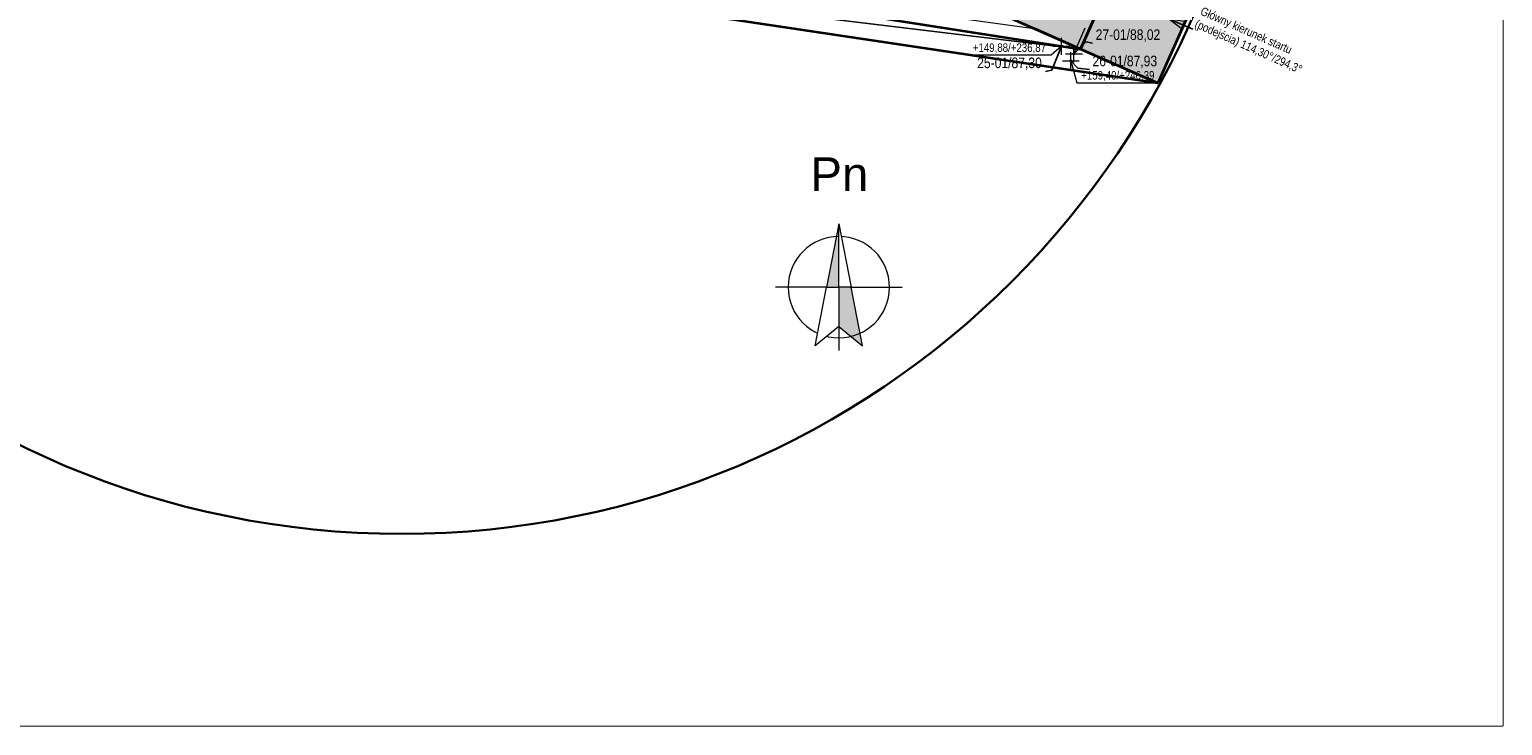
# Model space of a CAD drawing. Header units: metres. Extents: x -1307 to 1311, y -1238 to 1176.
# Tile 2 of 9: x -432 to 1311, y -1238 to -414. Entities that reach past the tile are written whole.
import ezdxf
from ezdxf.xclip import XClip

# ---------------------------------------------------------------- set-up
doc = ezdxf.new("R2010")
doc.units = ezdxf.units.M
doc.header["$MEASUREMENT"] = 0
doc.header["$XCLIPFRAME"] = 0
doc.linetypes.add('Wipeout_Contour', pattern=[1, 0, -1])
for name, color, linetype in [('701-L Mapa 1km', 7, 'Continuous'), ('716-L Wymiary opisy dla 1 km', 7, 'Continuous'), ('Zrzut ekranu 2023-11-15 13.19.05_3_701-L Mapa 1km', 7, 'Continuous')]:
    doc.layers.add(name, color=color, linetype=linetype)
for name, color, linetype, lineweight in [('703-L Płaszczyzny podejścia 2D3', 152, 'Continuous', 30), ('703-L Płaszczyzny podejścia 2D38', 171, 'Continuous', 35), ('704-L Płaszczyzny podejścia 3D38', 171, 'Continuous', 35), ('704-L Płaszczyzny podejścia 3D93', 254, 'Continuous', 13), ('707-L Rzędne wysokościowe1', 7, 'Continuous', 13), ('707-L Rzędne wysokościowe25', 5, 'Continuous', 13), ('708-L Opisy_ numeracja obiektów dla 1km85', 1, 'Continuous', 25), ('716-L Wymiary opisy dla 1 km1', 7, 'Continuous', 13), ('716-L Wymiary opisy dla 1 km251', 4, 'Continuous', 13), ('716-L Wymiary opisy dla 1 km85', 1, 'Continuous', 25), ('723-L Obiekty_Latarnie_ słupy_ anteny dla 1km1', 7, 'Continuous', 13), ('Zrzut ekranu 2023-11-15 13.18.52_2_01', 7, 'Continuous', 13), ('Zrzut ekranu 2023-11-15 13.19.05_3_01', 7, 'Continuous', 13), ('Zrzut ekranu 2023-11-15 13.19.05_3_701-L Mapa 1km3', 152, 'Continuous', 30)]:
    doc.layers.add(name, color=color, linetype=linetype, lineweight=lineweight)
doc.styles.add('STYL_AUTOMATYCZNY_1', font='arial.ttf')
doc.styles.add('STYL_AUTOMATYCZNY_2', font='ARIALN.TTF')
doc.dimstyles.new('STYL_AUTOMATYCZNY__2', dxfattribs={"dimtxt": 0.18, "dimasz": 4.56, "dimexe": 0.18, "dimexo": 0.0625, "dimgap": 0, "dimtad": 0, "dimtih": 1, "dimtoh": 1, "dimdec": 4, "dimzin": 0, "dimdsep": 46, "dimcen": 0.09, "dimadec": 0, "dimazin": 0, "dimtfac": 1, "dimtdec": 4, "dimtmove": 0, "dimatfit": 3, "dimldrblk": 'ARROWHEAD_7', "dimfxl": 1, "dimtolj": 1, "dimtzin": 0, "dimarcsym": 0})
doc.dimstyles.new('STYL_AUTOMATYCZNY__3', dxfattribs={"dimtxt": 0.18, "dimasz": 18.24, "dimexe": 0.18, "dimexo": 0.0625, "dimgap": 0, "dimtad": 0, "dimtih": 1, "dimtoh": 1, "dimdec": 4, "dimzin": 0, "dimdsep": 46, "dimcen": 0.09, "dimadec": 0, "dimazin": 0, "dimtfac": 1, "dimtdec": 4, "dimtmove": 0, "dimatfit": 3, "dimldrblk": 'ARROWHEAD_4', "dimfxl": 1, "dimtolj": 1, "dimtzin": 0, "dimarcsym": 0})
picture_1 = doc.add_image_def('image1.png', size_in_pixel=(3440, 1440))
picture_2 = doc.add_image_def('image2.png', size_in_pixel=(3440, 1440))

# ---------------------------------------------------------------- blocks, each defined once
blk = doc.blocks.new('Rysunek_1_2', base_point=(-2810.5, -749.4))
at = {"layer": 'Zrzut ekranu 2023-11-15 13.18.52_2_01', "color": 7, "lineweight": 13}
image = blk.add_image(picture_1, insert=(-2810.5, -749.4), size_in_units=(5387.6, 2255.3), dxfattribs=at)
image.set_boundary_path([(-0.5, -0.5), (3439.5, 1439.5)])
blk = doc.blocks.new('Rysunek_2_3', base_point=(-2855.9, -1975.5))
at = {"color": 254, "linetype": 'Wipeout_Contour', "lineweight": 0, "ltscale": 6227.458357}
blk.add_wipeout([(-1307.2, -1238.1), (1310.8, -1238.1), (1310.8, -88.4), (-1307.2, -88.4)], dxfattribs=at).dxf.layer = 'Zrzut ekranu 2023-11-15 13.19.05_3_701-L Mapa 1km'
at = {"layer": 'Zrzut ekranu 2023-11-15 13.19.05_3_01', "color": 7, "lineweight": 13}
image = blk.add_image(picture_2, insert=(-2855.9, -1975.5), size_in_units=(5387.6, 2255.3), dxfattribs=at)
image.set_boundary_path([(-0.5, -0.5), (3439.5, 1439.5)])
blk = doc.blocks.new('ARROWHEAD_7')
at = {"color": 0, "linetype": 'Continuous', "lineweight": 0}
for p, q in [((0, 0), (-1, 0)), ((-0.25, 0), (0.25, 0)), ((0, -0.25), (0, 0.25))]:
    blk.add_line(p, q, dxfattribs=at)
blk.add_circle((0, 0), 0.25, dxfattribs=at)
blk = doc.blocks.new('ARROWHEAD_4')
at = {"color": 0, "linetype": 'Continuous', "lineweight": 0}
blk.add_line((0, 0), (-1, 0), dxfattribs=at)
at = {"color": 0, "linetype": 'Continuous', "lineweight": 0, "flags": 128}
blk.add_lwpolyline([(-1, 0.2679), (0, 0), (-1, -0.2679)], close=True, dxfattribs=at)

msp = doc.modelspace()

# ---------------------------------------------------------------- block references
at = {"layer": '701-L Mapa 1km', "color": 152, "linetype": 'Continuous', "lineweight": 30}
ref = msp.add_blockref('Rysunek_1_2', (-2810.5258, -749.4348), dxfattribs=at)
XClip(ref).set_block_clipping_path([(-1307.1891663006, -88.3968809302), (1310.770785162, 1175.9748227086)])

# ---------------------------------------------------------------- next in the draw order: linework, layer by layer
at = {"layer": 'Zrzut ekranu 2023-11-15 13.19.05_3_701-L Mapa 1km3', "color": 152, "linetype": 'Continuous', "lineweight": 30, "flags": 128}
msp.add_lwpolyline([(-1307.1942, -1238.1232), (1310.7758, -1238.1232), (1310.7758, -88.3919), (-1307.1942, -88.3919)], close=True, dxfattribs=at)

# ---------------------------------------------------------------- next in the draw order: block references
at = {"layer": '701-L Mapa 1km', "color": 152, "linetype": 'Continuous', "lineweight": 30}
ref = msp.add_blockref('Rysunek_2_3', (-2855.8846, -1975.5479), dxfattribs=at)
XClip(ref).set_block_clipping_path([(-1307.1891663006, -1238.1181608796), (1310.770785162, -88.3968809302)])

# ---------------------------------------------------------------- next in the draw order: hatches: boundary and pattern name
at = {"layer": '716-L Wymiary opisy dla 1 km1', "linetype": 'Continuous', "lineweight": 13}
msp.add_hatch(color=7, dxfattribs=at).paths.add_polyline_path([(525.4947, -719.3895), (525.4947, -644.3895), (510.9162, -719.3895)])
at = {"layer": '716-L Wymiary opisy dla 1 km251', "linetype": 'Continuous', "lineweight": 35}
msp.add_hatch(color=126, dxfattribs=at).paths.add_polyline_path([(12.1585, -19.5724), (25.6493, 10.8724), (404.9356, -93.3756), (963.5483, -340.9092), (902.779, -478.0481), (344.1663, -230.5145)])

# ---------------------------------------------------------------- next in the draw order: linework, layer by layer
at = {"layer": '703-L Płaszczyzny podejścia 2D38', "color": 171, "linetype": 'Continuous', "lineweight": 35}
for p, q in [((344.1663, -230.5145), (902.779, -478.0481)), ((-109.3801, -293.8503), (811.353, -437.5353)), ((902.779, -478.0481), (-122.8843, -324.3256))]:
    msp.add_line(p, q, dxfattribs=at)
at = {"layer": '704-L Płaszczyzny podejścia 3D38', "color": 171, "linetype": 'Continuous', "lineweight": 35, "flags": 128}
for points in [[(872.1223, -300.3963), (811.353, -437.5353)], [(811.353, -437.5353), (872.1223, -300.3963)], [(963.5483, -340.9092), (902.779, -478.0481)], [(811.353, -437.5353), (756.4974, -413.2275)], [(902.779, -478.0481), (811.353, -437.5353)]]:
    msp.add_lwpolyline(points, dxfattribs=at)
at = {"layer": '704-L Płaszczyzny podejścia 3D93', "color": 254, "linetype": 'Continuous', "lineweight": 13, "flags": 128}
for points in [[(-109.3801, -293.8503), (756.4974, -413.2275), (811.353, -437.5353)], [(811.353, -437.5353), (-109.3801, -293.8503)], [(-109.3801, -293.8503), (811.353, -437.5353)], [(-122.8843, -324.3256), (811.353, -437.5353), (902.779, -478.0481)], [(902.779, -478.0481), (-122.8843, -324.3256)], [(811.353, -437.5353), (-122.8843, -324.3256)]]:
    msp.add_lwpolyline(points, dxfattribs=at)
at = {"layer": '707-L Rzędne wysokościowe25', "color": 5, "linetype": 'Continuous', "lineweight": 13}
for p, q in [((803.6814, -443.1275), (817.0359, -412.3209)), ((788.738, -434.2689), (776.5241, -444.7453)), ((778.738, -434.2689), (798.738, -434.2689)), ((788.738, -444.2689), (788.738, -424.2689)), ((803.6814, -453.1275), (803.6814, -433.1275)), ((776.5241, -444.7453), (678.9574, -444.7453)), ((789.9642, -451.3512), (809.9642, -451.3512)), ((793.6814, -443.1275), (813.6814, -443.1275)), ((799.9642, -461.3512), (799.9642, -441.3512)), ((799.9642, -451.3512), (807.2401, -477.4884)), ((807.2401, -477.4884), (904.8068, -477.4884))]:
    msp.add_line(p, q, dxfattribs=at)
at = {"layer": '716-L Wymiary opisy dla 1 km1', "color": 7, "linetype": 'Continuous', "lineweight": 13, "flags": 128}
for points in [[(12.1585, -19.5724), (25.6493, 10.8724), (404.9356, -93.3756), (963.5483, -340.9092), (902.779, -478.0481), (344.1663, -230.5145)], [(525.4947, -719.3895), (525.4947, -644.3895), (510.9162, -719.3895)]]:
    msp.add_lwpolyline(points, close=True, dxfattribs=at)
msp.add_lwpolyline([(585.4947, -719.3895, 1), (465.4947, -719.3895, 1)], format="xyb", close=True, dxfattribs=at)
at = {"layer": '723-L Obiekty_Latarnie_ słupy_ anteny dla 1km1', "color": 7, "linetype": 'Continuous', "lineweight": 13, "flags": 128}
for points in [[(788.738, -434.3396), (788.8087, -434.2689), (788.738, -434.1982), (788.6673, -434.2689)], [(799.9642, -451.4219), (800.0349, -451.3512), (799.9642, -451.2805), (799.8935, -451.3512)], [(803.6814, -443.1982), (803.7521, -443.1275), (803.6814, -443.0568), (803.6107, -443.1275)]]:
    msp.add_lwpolyline(points, close=True, dxfattribs=at)

# ---------------------------------------------------------------- next in the draw order: texts
at = {"layer": '707-L Rzędne wysokościowe1', "color": 7, "lineweight": 13, "char_height": 10, "attachment_point": 7, "style": 'STYL_AUTOMATYCZNY_2'}
for s, insert in [('\\A1;{\\pql;\\fArial Narrow|b0|i0|c238|p0;\\W1.000000;+149,88/+236,87}', (683.9574, -442.7453)), ('\\A1;{\\pql;\\fArial Narrow|b0|i0|c238|p0;\\W1.000000;+159,40/+246,39}', (812.2401, -475.4884))]:
    msp.add_mtext(s, dxfattribs=dict(at, insert=insert))
at = {"layer": '708-L Opisy_ numeracja obiektów dla 1km85', "color": 1, "linetype": 'Continuous', "lineweight": 25, "char_height": 12.5, "attachment_point": 7, "style": 'STYL_AUTOMATYCZNY_2'}
for s, insert in [('\\A1;{\\pql;\\fArial Narrow|b0|i0|c238|p0;\\W1.000000;27-01\\fArial Narrow|b0|i0|c238|p0;\\W1.000000;/\\fArial Narrow|b0|i0|c238|p0;\\W1.000000;88,02}', (829.3529, -429.0922)), ('\\A1;{\\pql;\\fArial Narrow|b0|i0|c238|p0;\\W1.000000;25-01\\fArial Narrow|b0|i0|c238|p0;\\W1.000000;/\\fArial Narrow|b0|i0|c238|p0;\\W1.000000;87,30}', (689.1488, -462.4638)), ('\\A1;{\\pql;\\fArial Narrow|b0|i0|c238|p0;\\W1.000000;26-01\\fArial Narrow|b0|i0|c238|p0;\\W1.000000;/\\fArial Narrow|b0|i0|c238|p0;\\W1.000000;87,93}', (825.6357, -460.2701))]:
    msp.add_mtext(s, dxfattribs=dict(at, insert=insert))
at = {"layer": '716-L Wymiary opisy dla 1 km1', "color": 7, "lineweight": 13, "insert": (491.9455, -605.6749), "char_height": 40, "attachment_point": 7, "style": 'STYL_AUTOMATYCZNY_1'}
msp.add_mtext('\\A1;{\\pql;\\fArial|b0|i0|c238|p0;\\W1.000000;Pn}', dxfattribs=at)
at = {"layer": '716-L Wymiary opisy dla 1 km85', "color": 1, "linetype": 'Continuous', "lineweight": 25, "insert": (944.4322, -414.183), "char_height": 10, "width": 166.324951, "attachment_point": 7, "rotation": 336.1008094, "line_spacing_factor": 0.987211, "style": 'STYL_AUTOMATYCZNY_2'}
msp.add_mtext('\\A1;{\\pql;\\fArial Narrow|b0|i0|c238|p0;\\W1.000000;Główny kierunek \\fArial Narrow|b0|i0|c238|p0;\\W1.000000;startu (\\fArial Narrow|b0|i0|c238|p0;\\W1.000000;podejścia\\fArial Narrow|b0|i0|c238|p0;\\W1.000000;)\\fArial Narrow|b0|i0|c238|p0;\\W1.000000; 114,30°/294,3°}', dxfattribs=at)

# ---------------------------------------------------------------- next in the draw order: leaders
at = {"layer": '708-L Opisy_ numeracja obiektów dla 1km85', "color": 1, "linetype": 'Continuous', "lineweight": 25, "annotation_type": 0, "has_hookline": 1}
for points, hookline_direction, text_width in [([(788.738, -434.2689), (777.506, -462.4638), (769.9978, -464.009)], 1, 75.3879), ([(803.6814, -443.1275), (817.6923, -429.0922), (825.7529, -430.6375)], 0, 75.3378), ([(799.9642, -451.3512), (808.3701, -460.2701), (822.0357, -461.8154)], 0, 75.4129)]:
    msp.add_leader(points, dimstyle='STYL_AUTOMATYCZNY__2', dxfattribs=dict(at, hookline_direction=hookline_direction, text_width=text_width))
at = {"layer": '716-L Wymiary opisy dla 1 km85', "color": 1, "linetype": 'Continuous', "lineweight": 25, "annotation_type": 0, "has_hookline": 1, "hookline_direction": 0, "text_width": 135.7357, "horizontal_direction": (0.91426, -0.405129, 0)}
msp.add_leader([(915.6478, -401.717), (944.4322, -414.183)], dimstyle='STYL_AUTOMATYCZNY__3', dxfattribs=at)

# ---------------------------------------------------------------- next in the draw order: wipeouts: each hides what was drawn before it
at = {"color": 254, "linetype": 'Wipeout_Contour', "lineweight": 0, "ltscale": 2622.642324}
msp.add_wipeout([(525.4947, -719.3895), (540.0732, -719.3895), (525.4947, -644.3895)], dxfattribs=at).dxf.layer = '716-L Wymiary opisy dla 1 km'

# ---------------------------------------------------------------- next in the draw order: linework, layer by layer
at = {"layer": '716-L Wymiary opisy dla 1 km1', "color": 7, "linetype": 'Continuous', "lineweight": 13}
msp.add_line((540.0732, -719.3895), (600.4947, -719.3895), dxfattribs=at)
at = {"layer": '716-L Wymiary opisy dla 1 km1', "color": 7, "linetype": 'Continuous', "lineweight": 13, "flags": 128}
msp.add_lwpolyline([(525.4947, -719.3895), (525.4947, -644.3895), (540.0732, -719.3895)], close=True, dxfattribs=at)

# ---------------------------------------------------------------- next in the draw order: wipeouts: each hides what was drawn before it
at = {"color": 254, "linetype": 'Wipeout_Contour', "lineweight": 0, "ltscale": 3634.07719}
msp.add_wipeout([(525.4947, -719.3895), (510.9162, -719.3895), (497.3992, -788.9283), (525.4947, -765.7487)], dxfattribs=at).dxf.layer = '716-L Wymiary opisy dla 1 km'

# ---------------------------------------------------------------- next in the draw order: hatches: boundary and pattern name
at = {"layer": '716-L Wymiary opisy dla 1 km1', "linetype": 'Continuous', "lineweight": 13}
msp.add_hatch(color=7, dxfattribs=at).paths.add_polyline_path([(525.4947, -719.3895), (525.4947, -765.7487), (553.5902, -788.9283), (540.0732, -719.3895)])

# ---------------------------------------------------------------- next in the draw order: linework, layer by layer
at = {"layer": '703-L Płaszczyzny podejścia 2D3', "color": 152, "linetype": 'Continuous', "lineweight": 30}
msp.add_circle((8.2273, 10.355), 1021.6593, dxfattribs=at)
at = {"layer": '716-L Wymiary opisy dla 1 km1', "color": 7, "linetype": 'Continuous', "lineweight": 13}
for p, q in [((510.9162, -719.3895), (450.4947, -719.3895)), ((525.4947, -738.1198), (525.4947, -794.3895))]:
    msp.add_line(p, q, dxfattribs=at)
at = {"layer": '716-L Wymiary opisy dla 1 km1', "color": 7, "linetype": 'Continuous', "lineweight": 13, "flags": 128}
for points in [[(525.4947, -719.3895), (525.4947, -765.7487), (497.3992, -788.9283), (510.9162, -719.3895)], [(525.4947, -719.3895), (525.4947, -765.7487), (553.5902, -788.9283), (540.0732, -719.3895)]]:
    msp.add_lwpolyline(points, close=True, dxfattribs=at)

doc.saveas('drawing.dxf')
